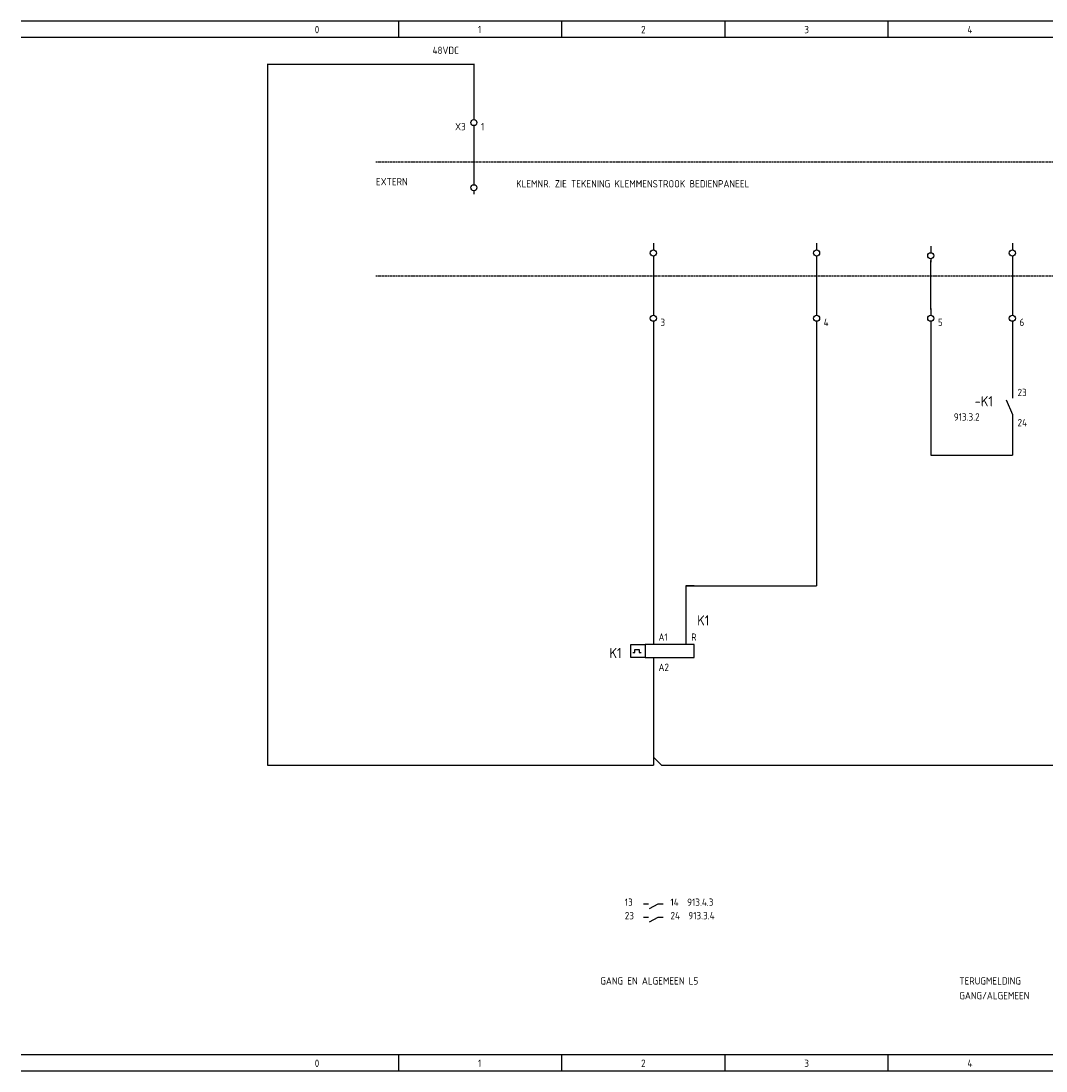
# Model space of a CAD drawing. Extents: x 30 to 1428, y -10 to 582.
# Tile 3 of 7: x 923 to 1174, y -10 to 248. Entities that reach past the tile are written whole.
import ezdxf

# ---------------------------------------------------------------- set-up
doc = ezdxf.new("R2010")
doc.units = 0
doc.linetypes.add('EPLANLINE2', pattern=[0.375, 0.25, -0.125])
doc.linetypes.add('EPLANLINE7', pattern=[0])
doc.layers.get('0').update_dxf_attribs({"linetype": 'CONTINUOUS'})
for name, color, linetype in [('AANSLUITCODE', 3, 'CONTINUOUS'), ('AUTOCONNECTING', 2, 'CONTINUOUS'), ('CONTACTSPIEGEL', 7, 'CONTINUOUS'), ('KLEMMEN', 7, 'CONTINUOUS'), ('KRUISVERWIJZING', 7, 'CONTINUOUS'), ('ODC', 5, 'CONTINUOUS'), ('ONDERHOEK', 1, 'CONTINUOUS'), ('SPEC_TEKST', 5, 'CONTINUOUS'), ('SYMBOOL', 4, 'CONTINUOUS')]:
    doc.layers.add(name, color=color, linetype=linetype)
doc.styles.get("Standard").update_dxf_attribs({"font": 'iso.shx'})

# ---------------------------------------------------------------- blocks, each defined once
blk = doc.blocks.new('SO282')
at = {"layer": 'SYMBOOL', "color": 3, "linetype": 'EPLANLINE7'}
for p in [(0, 4), (-2, 0)]:
    blk.add_line(p, (0, 0), dxfattribs=at)
blk = doc.blocks.new('SO264')
at = {"layer": 'SYMBOOL', "color": 3, "linetype": 'EPLANLINE7'}
for p, q in [((0, 4), (0, 0)), ((-2, 0), (0, 0)), ((0, 2), (2, 0))]:
    blk.add_line(p, q, dxfattribs=at)
blk = doc.blocks.new('190_0_CBZ_NEN')
at = {"layer": 'SYMBOOL', "color": 3, "linetype": 'EPLANLINE7'}
for p, q in [((0, 4), (0, 3.2)), ((0, 3.2), (0, 1.6)), ((-5.5, -1.6), (-5.5, 1.6)), ((-5.5, 1.6), (-2, 1.6)), ((-4.5, -0.4), (-4.5, 0.4)), ((-4.5, 0.4), (-3.5, 0.4)), ((-3.5, 0.4), (-3.5, -0.4)), ((0, 1.6), (-2, 1.6)), ((-2, 1.6), (-2, -1.6)), ((10, 1.6), (-1, 1.6)), ((10, -1.6), (10, 1.6)), ((-2, -1.6), (-5.5, -1.6)), ((-5, -0.4), (-4.5, -0.4)), ((-3.5, -0.4), (-3, -0.4)), ((-2, -1.6), (-1, -1.6)), ((-1, -1.6), (10, -1.6)), ((0, -1.6), (0, -3.2)), ((0, -3.2), (0, -4))]:
    blk.add_line(p, q, dxfattribs=at)
blk = doc.blocks.new('163_0_CBZ_NEN')
at = {"layer": 'SYMBOOL', "color": 3, "linetype": 'EPLANLINE7'}
for p, q in [((0, 4), (0, 3.2)), ((0, 3.2), (0, 1.6))]:
    blk.add_line(p, q, dxfattribs=at)
blk = doc.blocks.new('SO281')
at = {"layer": 'SYMBOOL', "color": 3, "linetype": 'EPLANLINE7'}
for p, q in [((2, 0), (0, 0)), ((0, 0), (0, -2))]:
    blk.add_line(p, q, dxfattribs=at)
blk = doc.blocks.new('30_0_CBZ_NEN')
at = {"layer": 'SYMBOOL', "color": 3, "linetype": 'EPLANLINE7'}
for p, q in [((0, 4), (0, 3.2)), ((0, 3.2), (0, 2.4)), ((0, 0.8), (0, 0))]:
    blk.add_line(p, q, dxfattribs=at)
blk.add_circle((0, 1.6), 0.75, dxfattribs=at)
blk = doc.blocks.new('1_0_CBZ_NEN')
at = {"layer": 'SYMBOOL', "color": 3, "linetype": 'EPLANLINE7'}
for p, q in [((0, 4), (0, 3.2)), ((0, 3.2), (0, 2)), ((-1.5, 1.6), (0, -2)), ((0, -2), (0, -3.2)), ((0, -3.2), (0, -4))]:
    blk.add_line(p, q, dxfattribs=at)
blk = doc.blocks.new('SO283')
at = {"layer": 'SYMBOOL', "color": 3, "linetype": 'EPLANLINE7'}
for p, q in [((0, 4), (0, 0)), ((0, 0), (2, 0))]:
    blk.add_line(p, q, dxfattribs=at)

msp = doc.modelspace()

# ---------------------------------------------------------------- linework, layer by layer
at = {"color": 3}
for p, q in [((983.64, 65.32), (983.64, 237.16)), ((983.67, 237.09), (1034.08, 237.09)), ((1146.14, 176.97), (1146.14, 188.97)), ((983.64, 65.11), (983.64, 65.44)), ((1042.95, 65.11), (983.64, 65.11))]:
    msp.add_line(p, q, dxfattribs=at)
at = {"layer": 'AUTOCONNECTING', "color": 3, "linetype": 'EPLANLINE7'}
for p, q in [((1034.15, 237.19), (1034.15, 225.19)), ((1034.15, 221.19), (1034.15, 209.19)), ((1078.15, 189.19), (1078.15, 177.19)), ((1118.15, 189.19), (1118.15, 177.19)), ((1166.15, 189.19), (1166.15, 177.19)), ((1078.15, 173.19), (1078.15, 97.19)), ((1118.15, 173.19), (1118.15, 109.19)), ((1146.15, 173.19), (1146.15, 141.19)), ((1166.15, 173.19), (1166.15, 157.19)), ((1166.15, 149.19), (1166.15, 141.19)), ((1146.15, 141.19), (1166.15, 141.19)), ((1086.15, 109.19), (1118.15, 109.19)), ((1086.15, 109.19), (1086.15, 97.19)), ((1078.15, 89.19), (1078.15, 67.19)), ((1038.15, 65.19), (1076.15, 65.19)), ((1080.15, 65.19), (1238.15, 65.19))]:
    msp.add_line(p, q, dxfattribs=at)
at = {"layer": 'CONTACTSPIEGEL', "color": 1, "linetype": 'EPLANLINE7'}
for p, q in [((1075.75, 31.19), (1076.22, 31.19)), ((1076.22, 31.19), (1076.95, 31.19)), ((1077.2, 30.06), (1079.35, 31.19)), ((1079.35, 31.19), (1080.07, 31.19)), ((1080.07, 31.19), (1080.55, 31.19)), ((1075.75, 27.89), (1076.22, 27.89)), ((1076.22, 27.89), (1076.95, 27.89)), ((1077.2, 26.76), (1079.35, 27.89)), ((1079.35, 27.89), (1080.07, 27.89)), ((1080.07, 27.89), (1080.55, 27.89))]:
    msp.add_line(p, q, dxfattribs=at)
at = {"layer": 'ONDERHOEK', "color": 1, "linetype": 'EPLANLINE7'}
for p, q in [((923.15, 247.69), (1428.15, 247.69)), ((1015.65, 247.69), (1015.65, 243.69)), ((1055.65, 247.69), (1055.65, 243.69)), ((1095.65, 247.69), (1095.65, 243.69)), ((1135.65, 247.69), (1135.65, 243.69)), ((923.15, 243.69), (1428.15, 243.69)), ((1428.15, -5.81), (923.15, -5.81)), ((1015.65, -5.81), (1015.65, -9.81)), ((1055.65, -5.81), (1055.65, -9.81)), ((1095.65, -5.81), (1095.65, -9.81)), ((1135.65, -5.81), (1135.65, -9.81)), ((923.15, -9.81), (1428.15, -9.81))]:
    msp.add_line(p, q, dxfattribs=at)
at = {"layer": 'ONDERHOEK', "color": 4, "linetype": 'EPLANLINE7'}
for p, q in [((923.15, 247.69), (923.15, 247.69)), ((923.15, -5.81), (923.15, -5.81))]:
    msp.add_line(p, q, dxfattribs=at)
at = {"layer": 'SYMBOOL', "color": 1, "linetype": 'EPLANLINE2'}
for p, q in [((1010.15, 213.19), (1338.15, 213.19)), ((1010.15, 185.19), (1338.15, 185.19))]:
    msp.add_line(p, q, dxfattribs=at)

# ---------------------------------------------------------------- block references
at = {"layer": 'SYMBOOL'}
ref = msp.add_blockref('30_0_CBZ_NEN', (1034.15, 221.19), dxfattribs=at)
ref.add_attrib('AANSLUITCODERING_1', 'X3', (1029.55, 220.89), dxfattribs={"layer": 'KLEMMEN', "color": 2, "height": 1.8})
ref.add_attrib('AANSLUITCODERING_2', '1', (1035.9, 220.89), dxfattribs={"layer": 'KLEMMEN', "color": 2, "height": 1.8})
for name, p in [('30_0_CBZ_NEN', (1034.15, 205.19)), ('30_0_CBZ_NEN', (1078.15, 189.19)), ('30_0_CBZ_NEN', (1118.15, 189.19)), ('30_0_CBZ_NEN', (1166.15, 189.19)), ('30_0_CBZ_NEN', (1146.16, 188.51)), ('SO283', (1146.15, 141.19)), ('SO282', (1166.15, 141.19)), ('SO282', (1118.15, 109.19)), ('SO281', (1086.15, 109.19)), ('SO264', (1078.15, 65.19))]:
    msp.add_blockref(name, p, dxfattribs=at)
ref = msp.add_blockref('30_0_CBZ_NEN', (1078.15, 173.19), dxfattribs=at)
ref.add_attrib('AANSLUITCODERING_1', '3', (1079.9, 172.89), dxfattribs={"layer": 'KLEMMEN', "color": 2, "height": 1.8})
ref = msp.add_blockref('30_0_CBZ_NEN', (1118.15, 173.19), dxfattribs=at)
ref.add_attrib('AANSLUITCODERING_1', '4', (1119.9, 172.89), dxfattribs={"layer": 'KLEMMEN', "color": 2, "height": 1.8})
ref = msp.add_blockref('30_0_CBZ_NEN', (1146.15, 173.19), dxfattribs=at)
ref.add_attrib('AANSLUITCODERING_1', '5', (1147.9, 172.89), dxfattribs={"layer": 'KLEMMEN', "color": 2, "height": 1.8})
ref = msp.add_blockref('30_0_CBZ_NEN', (1166.15, 173.19), dxfattribs=at)
ref.add_attrib('AANSLUITCODERING_1', '6', (1167.9, 172.89), dxfattribs={"layer": 'KLEMMEN', "color": 2, "height": 1.8})
ref = msp.add_blockref('1_0_CBZ_NEN', (1166.15, 153.19), dxfattribs=at)
ref.add_attrib('ODC_1', '-K1', (1156.9, 153.19), dxfattribs={"layer": 'ODC', "color": 3, "height": 2.5})
ref.add_attrib('AANSLUITCODERING_1', '23', (1167.42, 155.69), dxfattribs={"layer": 'AANSLUITCODE', "color": 2, "height": 1.8})
ref.add_attrib('AANSLUITCODERING_2', '24', (1167.42, 148.29), dxfattribs={"layer": 'AANSLUITCODE', "color": 2, "height": 1.8})
ref = msp.add_blockref('163_0_CBZ_NEN', (1086.15, 93.19), dxfattribs=at)
ref.add_attrib('ODC_1', 'K1', (1088.9, 99.44), dxfattribs={"layer": 'ODC', "color": 3, "height": 2.5})
ref.add_attrib('AANSLUITCODERING_1', 'R', (1087.42, 95.69), dxfattribs={"layer": 'AANSLUITCODE', "color": 2, "height": 1.8})
ref = msp.add_blockref('190_0_CBZ_NEN', (1078.15, 93.19), dxfattribs=at)
ref.add_attrib('ODC_1', 'K1', (1067.4, 91.44), dxfattribs={"layer": 'ODC', "color": 3, "height": 2.5})
ref.add_attrib('AANSLUITCODERING_1', 'A1', (1079.42, 95.69), dxfattribs={"layer": 'AANSLUITCODE', "color": 2, "height": 1.8})
ref.add_attrib('AANSLUITCODERING_2', 'A2', (1079.42, 88.29), dxfattribs={"layer": 'AANSLUITCODE', "color": 2, "height": 1.8})

# ---------------------------------------------------------------- texts
at = {"layer": 'CONTACTSPIEGEL', "color": 2}
for s, p in [('13', (1071.15, 30.69)), ('14  913.4.3', (1082.35, 30.69)), ('23', (1071.15, 27.39)), ('24  913.3.4', (1082.35, 27.39))]:
    msp.add_text(s, height=1.8, dxfattribs=at).set_placement(p)
at = {"layer": 'KRUISVERWIJZING', "color": 2}
msp.add_text('913.3.2', height=1.8, dxfattribs=at).set_placement((1151.8, 149.69))
at = {"layer": 'ONDERHOEK', "color": 2}
for s, p in [('0 ', (995.15, 244.69)), ('1 ', (1035.15, 244.69)), ('2 ', (1075.15, 244.69)), ('3 ', (1115.15, 244.69)), ('4 ', (1155.15, 244.69)), ('0 ', (995.15, -8.81)), ('1 ', (1035.15, -8.81)), ('2 ', (1075.15, -8.81)), ('3 ', (1115.15, -8.81)), ('4 ', (1155.15, -8.81))]:
    msp.add_text(s, height=1.8, dxfattribs=at).set_placement(p)
at = {"layer": 'SPEC_TEKST', "color": 2}
for s, p in [('48VDC', (1024.03, 239.59)), ('EXTERN', (1010.15, 207.39)), ('KLEMNR. ZIE TEKENING KLEMMENSTROOK BEDIENPANEEL', (1044.52, 206.86)), ('GANG EN ALGEMEEN L5', (1065.15, 11.39)), ('TERUGMELDING', (1153.15, 11.39)), ('GANG/ALGEMEEN', (1153.15, 7.79))]:
    msp.add_text(s, height=1.8, dxfattribs=at).set_placement(p)

doc.saveas('drawing.dxf')
